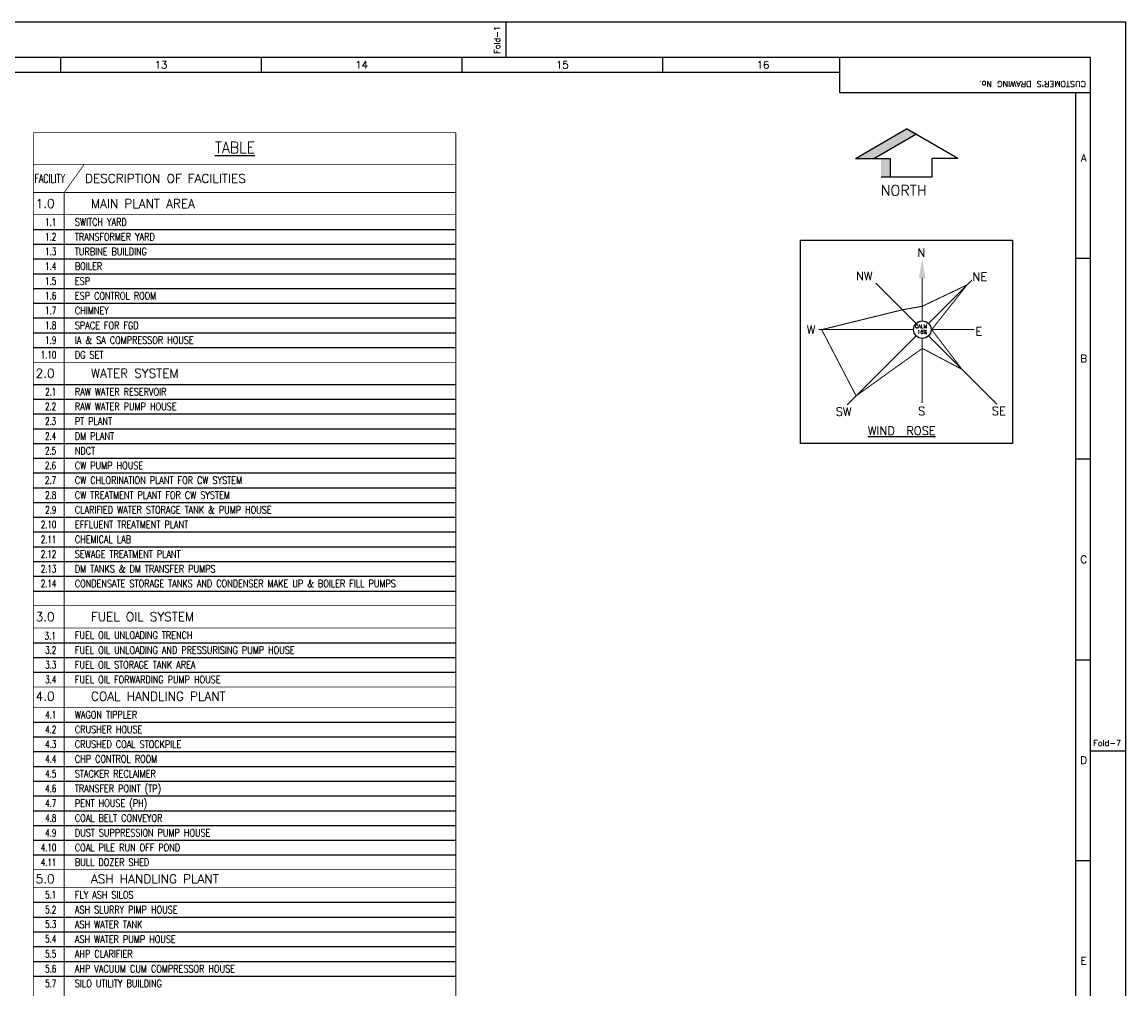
# Model space of a CAD drawing. Header units: inches. Extents: x -8998005 to 170525121, y -30058259 to 1575573.
# Tile 106 of 107: x 1692362 to 2814583, y 593022 to 1575573. Entities that reach past the tile are written whole.
import ezdxf
from ezdxf.enums import TextEntityAlignment as Align

# ---------------------------------------------------------------- set-up
doc = ezdxf.new("R2010")
doc.units = ezdxf.units.IN
doc.header["$LTSCALE"] = 5
doc.header["$MEASUREMENT"] = 0
doc.linetypes.add('CENTER2', pattern=[1.125, 0.75, -0.125, 0.125, -0.125])
for name, color, linetype in [('BDR01', 15, 'Continuous'), ('GRID', 1, 'CENTER2'), ('Text', 6, 'Continuous')]:
    doc.layers.add(name, color=color, linetype=linetype)
doc.layers.add('Layout1', color=7, linetype='Continuous', lineweight=18)
doc.styles.add('ROMANC', font='romanc')
doc.styles.add('ROMAND', font='romand')
doc.styles.add('romans', font='romans.shx')
doc.styles.add('S3', font='ROMANS1.SHX', dxfattribs={"width": 0.8})
doc.styles.get("Standard").update_dxf_attribs({"font": 'txt.shx'})

msp = doc.modelspace()

# ---------------------------------------------------------------- hatches: boundary and pattern name
h = msp.add_hatch(color=4)
h.paths.add_polyline_path([(2600934, 1461600), (2591661, 1466954), (2539734, 1436974), (2558279, 1436974)])
h.paths.add_polyline_path([(2565697, 1436974), (2565697, 1418428), (2574970, 1418428), (2574970, 1436974)])

# ---------------------------------------------------------------- linework, layer by layer
for p, q in [((2184583, 1539573), (2184583, 1575573)), ((1731583, 1539573), (1731583, 1524573)), ((1935583, 1539573), (1935583, 1524573)), ((2139583, 1539573), (2139583, 1524573)), ((2343583, 1539573), (2343583, 1524573)), ((2523583, 1503573), (2523583, 1539573)), ((-425417, 1524583), (2523583, 1524583)), ((2778583, 1503573), (2523583, 1503573)), ((2763583, -569982), (2763583, 1503573)), ((2763583, 1335573), (2778583, 1335573)), ((2763583, 1131573), (2778583, 1131573)), ((2763583, 927573), (2778583, 927573)), ((2814583, 834573), (2778583, 834573)), ((2763583, 723573), (2778583, 723573))]:
    msp.add_line(p, q)
at = {"color": 4}
for p, q in [((2539734, 1436974), (2591661, 1466954)), ((2558279, 1436974), (2600934, 1461600)), ((2643588, 1436974), (2591661, 1466954)), ((2539734, 1436974), (2574970, 1436974)), ((2574970, 1436974), (2574970, 1418428)), ((2574970, 1436974), (2574970, 1418428)), ((2617625, 1418428), (2617625, 1436974)), ((2643588, 1436974), (2617625, 1436974)), ((2565697, 1418428), (2617625, 1418428))]:
    msp.add_line(p, q, dxfattribs=at)
for points in [[(2814583, 1575573), (-752417, 1575573), (-752417, -947427), (2814583, -947427)], [(2778583, 1539573), (-716417, 1539573), (-716417, -911427), (2778583, -911427)]]:
    msp.add_lwpolyline(points, close=True)
msp.add_lwpolyline([(2483635, 1353848), (2699152, 1353848), (2699152, 1147226), (2483635, 1147226)], close=True, dxfattribs=at)
at = {"color": 4, "const_width": 1000, "elevation": 447046541844442}
for points in [[(2607591, 1286795), (2653020, 1308429), (2617109, 1263000)], [(2587401, 1283191), (2505275, 1263000)], [(2607591, 1286795), (2587401, 1283191)], [(2505275, 1263000), (2540290, 1195699)], [(2647972, 1222620), (2617109, 1263000)], [(2540290, 1195699), (2607591, 1243965)], [(2607591, 1243965), (2647972, 1222620)]]:
    msp.add_lwpolyline(points, dxfattribs=at)
at = {"color": 7}
msp.add_circle((2607591, 1263000, 447046541844442), 8855, dxfattribs=at)
msp.add_solid([(2604150, 1315309, 894093083688885), (2607455, 1335137, 894093083688885), (2610760, 1315309, 894093083688885)], dxfattribs=at)
at = {"layer": 'BDR01'}
for p, q in [((1703749, 1364872), (2133356, 1364872)), ((1703749, 1349872), (2133356, 1349872)), ((1703749, 1334872), (2133356, 1334872)), ((1703749, 1319872), (2133356, 1319872)), ((1703749, 1304872), (2133356, 1304872)), ((1703749, 1289872), (2133356, 1289872)), ((1703749, 1274872), (2133356, 1274872)), ((1703749, 1259872), (2133356, 1259872)), ((1703749, 1244872), (2133356, 1244872)), ((1703749, 1207372), (2133356, 1207372)), ((1703749, 1192372), (2133356, 1192372)), ((1703749, 1177372), (2133356, 1177372)), ((1703749, 1162372), (2133356, 1162372)), ((1703749, 1147372), (2133356, 1147372)), ((1703749, 1132372), (2133356, 1132372)), ((1703749, 1117372), (2133356, 1117372)), ((1703749, 1117372), (2133356, 1117372)), ((1703749, 1102372), (2133356, 1102372)), ((1703749, 1102372), (2133356, 1102372)), ((1703749, 1087372), (2133356, 1087372)), ((1703749, 1072372), (2133356, 1072372)), ((1703749, 1057372), (2133356, 1057372)), ((1703749, 1042372), (2133356, 1042372)), ((1703749, 1027372), (2133356, 1027372)), ((1703749, 1012372), (2133356, 1012372)), ((1703749, 997372), (2133356, 997372)), ((1703749, 944872), (2133356, 944872)), ((1703749, 929872), (2133356, 929872)), ((1703749, 914872), (2133356, 914872)), ((1703749, 864163), (2133356, 864163)), ((1703749, 849163), (2133356, 849163)), ((1703749, 834163), (2133356, 834163)), ((1703749, 819163), (2133356, 819163)), ((1703749, 804163), (2133356, 804163)), ((1703749, 789161, -22), (2133356, 789161, -22)), ((1703749, 774161, -22), (2133356, 774161, -22)), ((1703749, 759161, -22), (2133356, 759161, -22)), ((1703749, 744161, -22), (2133356, 744161, -22)), ((1703749, 729161, -22), (2133356, 729161, -22)), ((1703749, 681013, -109), (2133356, 681013, -109)), ((1703749, 666013, -109), (2133356, 666013, -109)), ((1703749, 651013, -109), (2133356, 651013, -109)), ((1703749, 636013, -109), (2133356, 636013, -109)), ((1703749, 621013, -109), (2133356, 621013, -109)), ((1703749, 606013, -109), (2133356, 606013, -109))]:
    msp.add_line(p, q, dxfattribs=at)
at = {"layer": 'BDR01', "const_width": 749}
for points in [[(1703749, 413875), (1703749, 1463269)], [(1703749, 1463269), (2133356, 1463269)], [(2133356, 413875), (2133356, 1463269)], [(1735126, 1402372), (1755604, 1430983)], [(1703749, 1402372), (2133356, 1402372)], [(1735126, 413875), (1735126, 1402372)], [(1703749, 1379872), (2133356, 1379872)], [(1703749, 1229872), (2133356, 1229872)], [(1703749, 1207372), (2133356, 1207372)], [(1703749, 982372), (2133356, 982372)], [(1703749, 959872), (2133356, 959872)], [(1703749, 899872), (2133356, 899872)], [(1703749, 879163), (2133356, 879163)]]:
    msp.add_lwpolyline(points, dxfattribs=at)
for points, elevation in [([(1703749, 1430983), (2133356, 1430983)], -22), ([(1703749, 714161), (2133356, 714161)], -109), ([(1703749, 696013), (2133356, 696013)], -109)]:
    msp.add_lwpolyline(points, dxfattribs=dict(at, elevation=elevation))
at = {"layer": 'Layout1'}
for p, q in [((2607591, 1271855, 447046541844442), (2607591, 1315662, 447046541844442)), ((2613853, 1269262, 447046541844442), (2657927, 1313336, 447046541844442)), ((2601330, 1269262, 447046541844442), (2560180, 1310411, 447046541844442)), ((2502268, 1263000, 447046541844442), (2598736, 1263000, 447046541844442)), ((2616446, 1263000, 447046541844442), (2660253, 1263000, 447046541844442)), ((2531215, 1186624, 447046541844442), (2601330, 1256739, 447046541844442)), ((2607591, 1188468, 447046541844442), (2607591, 1254145, 447046541844442)), ((2683260, 1187332, 447046541844442), (2613853, 1256739, 447046541844442))]:
    msp.add_line(p, q, dxfattribs=at)

# ---------------------------------------------------------------- texts
for s, rotation, p in [('Fold-1', 90, (2178256, 1543267)), ("CUSTOMER'S DRAWING No.", 180, (2773936, 1515621))]:
    msp.add_text(s, height=6000, rotation=rotation).set_placement(p)
for s, p in [('13', (1833583, 1532073)), ('14', (2037583, 1532073)), ('15', (2241583, 1532073)), ('16', (2445583, 1532073)), ('A', (2771651, 1437573)), ('B', (2771651, 1233573)), ('C', (2771651, 1029573)), ('D', (2771651, 825573)), ('E', (2771651, 621573))]:
    msp.add_text(s, height=7500).set_placement(p, align=Align.MIDDLE)
at = {"color": 6, "style": 'romans'}
for s, height, p in [('NORTH', 10625, (2565208, 1399276)), ('N', 8500, (2602682, 1336946, 894093083688885)), ('NW', 8500, (2540225, 1313379, 447046541844442)), ('NE', 8500, (2658634, 1312534, 447046541844442)), ('W', 8500, (2490161, 1258652, 447046541844442)), ('E', 8500, (2661691, 1257181, 232464201759110)), ('SW', 8500, (2519599, 1175420, 447046541844442)), ('S', 8500, (2603375, 1175982, 232464201759110)), ('SE', 8500, (2678249, 1176128, 447046541844442)), ('%%UWIND  ROSE', 8500, (2552301, 1156026, 178818616737777))]:
    msp.add_text(s, height=height, dxfattribs=at).set_placement(p)
msp.add_text('Fold-7', height=6000).set_placement((2781277, 839911))
at = {"layer": 'GRID', "color": 7, "style": 'ROMANC'}
for s, p in [('CALM', (2600130, 1264594, 447046541844442)), ('16%%%', (2602512, 1258907, 447046541844442))]:
    msp.add_text(s, height=3598.6, dxfattribs=at).set_placement(p)
at = {"layer": 'Text', "style": 'ROMAND', "width": 0.9}
msp.add_text('%%UTABLE', height=11597.2, dxfattribs=at).set_placement((1908787, 1448049, -22), align=Align.MIDDLE_CENTER)
at = {"layer": 'Text'}
for s, height, style, width, p in [('FACILITY', 9000, 'ROMAND', 0.65, (1704880, 1412176, -22)), ('SWITCH YARD', 7500, 'S3', 0.8, (1746037, 1368650, 22)), ('TRANSFORMER YARD', 7500, 'S3', 0.8, (1746037, 1353650, 22)), ('TURBINE BUILDING', 7500, 'S3', 0.8, (1746037, 1338650, 22)), ('BOILER', 7500, 'S3', 0.8, (1746037, 1323650, 22)), ('ESP', 7500, 'S3', 0.8, (1746037, 1308650, 22)), ('ESP CONTROL ROOM', 7500, 'S3', 0.8, (1746037, 1293650, 22)), ('CHIMNEY', 7500, 'S3', 0.8, (1746037, 1278594, 22)), ('SPACE FOR FGD', 7500, 'S3', 0.8, (1746037, 1263594, 22)), ('IA & SA COMPRESSOR HOUSE', 7500, 'S3', 0.8, (1746037, 1248594, 22)), ('DG SET', 7500, 'S3', 0.8, (1746037, 1233594, 22)), ('RAW WATER RESERVOIR', 7500, 'S3', 0.8, (1746037, 1196150, 22)), ('RAW WATER PUMP HOUSE', 7500, 'S3', 0.8, (1746037, 1181150, 22)), ('PT PLANT', 7500, 'S3', 0.8, (1746037, 1166150, 22)), ('DM PLANT', 7500, 'S3', 0.8, (1746037, 1151150, 22)), ('NDCT ', 7500, 'S3', 0.8, (1746037, 1136150, 22)), ('CW PUMP HOUSE', 7500, 'S3', 0.8, (1746037, 1121150, 22)), ('CW CHLORINATION PLANT FOR CW SYSTEM', 7500, 'S3', 0.8, (1746037, 1106150, 22)), ('CW TREATMENT PLANT FOR CW SYSTEM', 7500, 'S3', 0.8, (1746037, 1091150, 22)), ('CLARIFIED WATER STORAGE TANK & PUMP HOUSE', 7500, 'S3', 0.8, (1746037, 1076150, 22)), ('EFFLUENT TREATMENT PLANT', 7500, 'S3', 0.8, (1746037, 1061150, 22)), ('CHEMICAL LAB', 7500, 'S3', 0.8, (1746037, 1046150, 22)), ('SEWAGE TREATMENT PLANT', 7500, 'S3', 0.8, (1746037, 1031150, 22)), ('DM TANKS & DM TRANSFER PUMPS', 7500, 'S3', 0.8, (1746037, 1016150, 22)), ('CONDENSATE STORAGE TANKS AND CONDENSER MAKE UP & BOILER FILL PUMPS', 7500, 'S3', 0.8, (1746037, 1001150, 22)), ('FUEL OIL UNLOADING TRENCH', 7500, 'S3', 0.8, (1746037, 948650, 22)), ('FUEL OIL UNLOADING AND PRESSURISING PUMP HOUSE', 7500, 'S3', 0.8, (1746037, 933650, 22)), ('FUEL OIL STORAGE TANK AREA', 7500, 'S3', 0.8, (1746037, 918650, 22)), ('FUEL OIL FORWARDING PUMP HOUSE', 7500, 'S3', 0.8, (1746037, 903650, 22)), ('WAGON TIPPLER', 7500, 'S3', 0.8, (1746037, 867941, 25)), ('CRUSHER HOUSE', 7500, 'S3', 0.8, (1746037, 852941, 25)), ('CRUSHED COAL STOCKPILE', 7500, 'S3', 0.8, (1746037, 837941, 25)), ('CHP CONTROL ROOM', 7500, 'S3', 0.8, (1746037, 822941, 25)), ('STACKER RECLAIMER', 7500, 'S3', 0.8, (1746037, 807941, 25)), ('TRANSFER POINT (TP)', 7500, 'S3', 0.8, (1746037, 792941, 25)), ('PENT HOUSE (PH)', 7500, 'S3', 0.8, (1746037, 777941, 25)), ('COAL BELT CONVEYOR', 7500, 'S3', 0.8, (1746037, 762941, 25)), ('DUST SUPPRESSION PUMP HOUSE', 7500, 'S3', 0.8, (1746037, 747941, 25)), ('COAL PILE RUN OFF POND', 7500, 'S3', 0.8, (1746037, 732941, 25)), ('BULL DOZER SHED', 7500, 'S3', 0.8, (1746037, 717941, 25)), ('FLY ASH SILOS', 7500, 'S3', 0.8, (1746037, 684791, -87)), ('ASH SLURRY PIMP HOUSE', 7500, 'S3', 0.8, (1746037, 669791, -177)), ('ASH WATER TANK', 7500, 'S3', 0.8, (1746037, 654791, -87)), ('ASH WATER PUMP HOUSE', 7500, 'S3', 0.8, (1746037, 639791, -87)), ('AHP CLARIFIER', 7500, 'S3', 0.8, (1746037, 624791, -87)), ('AHP VACUUM CUM COMPRESSOR HOUSE', 7500, 'S3', 0.8, (1746037, 609791, -87)), ('SILO UTILITY BUILDING', 7500, 'S3', 0.8, (1746037, 594791, -87))]:
    msp.add_text(s, height=height, dxfattribs=dict(at, style=style, width=width)).set_placement(p)
at = {"layer": 'Text', "style": 'ROMAND'}
for s, p in [('DESCRIPTION OF FACILITIES', (1756303, 1412147)), ('1.0', (1706141, 1386622, -21)), ('MAIN PLANT AREA', (1762377, 1386622, -21)), ('2.0', (1706141, 1214122, -21)), ('WATER SYSTEM', (1762377, 1214122, -21)), ('3.0', (1706141, 966752, -21)), ('FUEL OIL SYSTEM', (1762377, 966752, -21)), ('4.0', (1706141, 885913, -21)), ('COAL HANDLING PLANT', (1762377, 885913, -21)), ('5.0', (1706141, 700342, -130)), ('ASH HANDLING PLANT', (1762377, 700342, -130))]:
    msp.add_text(s, height=9000, dxfattribs=at).set_placement(p)
at = {"layer": 'Text', "style": 'S3', "width": 0.7}
for s, p in [('1.1', (1727147, 1368650)), ('1.2', (1727147, 1353650)), ('1.3', (1727147, 1338650)), ('1.4', (1727147, 1323650)), ('1.5', (1727147, 1308650)), ('1.6', (1727147, 1293650)), ('1.7', (1727147, 1278650)), ('1.8', (1727147, 1263650)), ('1.9', (1727147, 1248650)), ('1.10', (1727147, 1233650)), ('2.1', (1727147, 1196150)), ('2.2', (1726969, 1181150, -5)), ('2.3', (1726969, 1166150, -5)), ('2.4', (1726969, 1151150, -5)), ('2.5', (1726969, 1136150, -5)), ('2.6', (1726907, 1121150, -5)), ('2.7', (1726907, 1106150, -5)), ('2.8', (1727147, 1091150, -5)), ('2.9', (1727147, 1076150, -5)), ('2.10', (1727147, 1061150, -5)), ('2.11', (1727147, 1046150, -5)), ('2.12', (1727147, 1031150, -5)), ('2.13', (1727147, 1016150, -5)), ('2.14', (1727147, 1001150)), ('3.1', (1726637, 948038)), ('3.2', (1727147, 933650)), ('3.3', (1727147, 918650)), ('3.4', (1727147, 903650)), ('4.1', (1727147, 867941, -29)), ('4.2', (1727147, 852941, -29)), ('4.3', (1727147, 837941, -29)), ('4.4', (1727147, 822941, -29)), ('4.5', (1727147, 807941, -29)), ('4.6', (1727147, 792941, -29)), ('4.7', (1727147, 777941, -29)), ('4.8', (1727147, 762941, -29)), ('4.9', (1727147, 747941, -29)), ('4.10', (1727147, 732941, -29)), ('4.11', (1727147, 717941, -29)), ('5.1', (1727147, 684791, -180)), ('5.2', (1727147, 669791, -180)), ('5.3', (1727147, 655024, -223)), ('5.4', (1727147, 640024, -223)), ('5.5', (1727147, 624791, -180)), ('5.6', (1727147, 609791, -180)), ('5.7', (1727147, 594791, -180))]:
    msp.add_text(s, height=7500, dxfattribs=at).set_placement(p, align=Align.RIGHT)

doc.saveas('drawing.dxf')
